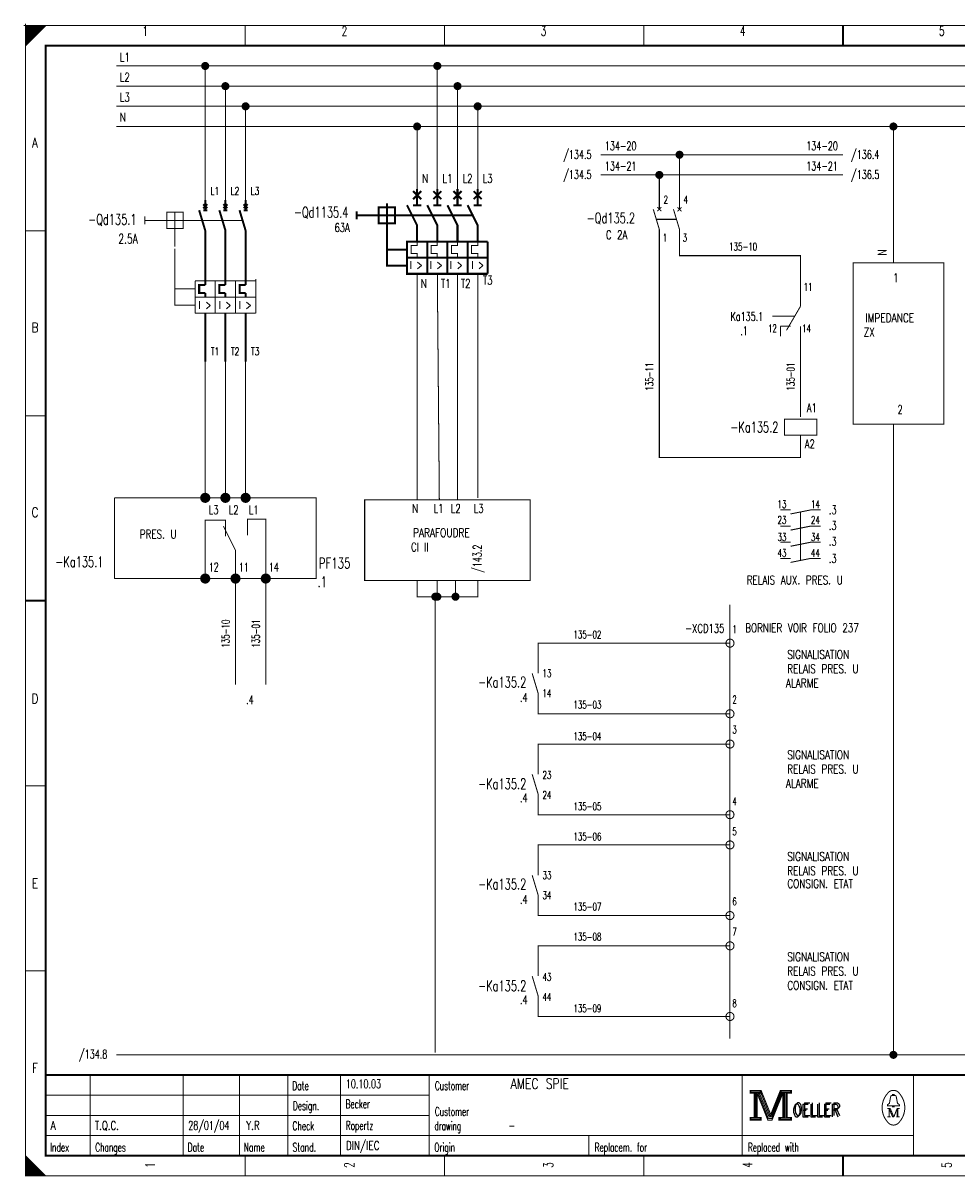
# Model space of a CAD drawing. Extents: x -1 to 409, y 0 to 286.
# Tile 1 of 2: x -1 to 231, y 0 to 286. Entities that reach past the tile are written whole.
import ezdxf
from ezdxf.enums import TextEntityAlignment as Align

# ---------------------------------------------------------------- set-up
doc = ezdxf.new("R2010")
doc.units = 0
doc.header["$MEASUREMENT"] = 0
doc.linetypes.add('GESTRICHELT', pattern=[3.75, 3, -0.75])
doc.linetypes.add('STRICH-PUNKT', pattern=[4.7, 3, -0.75, 0.2, -0.75])
doc.layers.get('0').update_dxf_attribs({"color": 9, "linetype": 'CONTINUOUS'})
doc.styles.get("Standard").update_dxf_attribs({"font": 'TXT', "bigfont": 'TXT'})

# ---------------------------------------------------------------- blocks, each defined once
blk = doc.blocks.new('BCIRCLE_FILLED')
at = {"color": 0, "linetype": 'Continuous', "const_width": 1, "flags": 128}
blk.add_lwpolyline([(0.5, 0, 1), (-0.5, 0, 1)], format="xyb", close=True, dxfattribs=at)

msp = doc.modelspace()

# ---------------------------------------------------------------- linework, layer by layer
at = {"color": 7}
for points, const_width in [([(-0.5, 285), (0.5, 285)], 0.25), ([(-0.5, 285), (0.5, 285)], 0.25), ([(-0.5, 285), (0.5, 285)], 0.25), ([(-0.5, 285), (0.5, 285)], 0.25), ([(-0.5, 285), (0.5, 285)], 0.25), ([(-0.5, 285), (0.5, 285)], 0.25), ([(-0.5, 285), (0.5, 285)], 0.25), ([(-0.5, 285), (0.5, 285)], 0.25), ([(-0.5, 285), (0.5, 285)], 0.25), ([(-0.5, 285), (0.5, 285)], 0.25), ([(-0.5, 285), (0.5, 285)], 0.25), ([(-0.5, 285), (0.5, 285)], 0.25), ([(-0.5, 285), (0.5, 285)], 0.25), ([(-0.5, 285), (0.5, 285)], 0.25), ([(0, 285.5), (0, 284.5)], 0.25), ([(0, 285.5), (0, 284.5)], 0.25), ([(0, 285.5), (0, 284.5)], 0.25), ([(0, 285.5), (0, 284.5)], 0.25), ([(0, 285.5), (0, 284.5)], 0.25), ([(0, 285.5), (0, 284.5)], 0.25), ([(0, 285.5), (0, 284.5)], 0.25), ([(0, 285.5), (0, 284.5)], 0.25), ([(0, 285.5), (0, 284.5)], 0.25), ([(0, 285.5), (0, 284.5)], 0.25), ([(0, 285.5), (0, 284.5)], 0.25), ([(0, 285.5), (0, 284.5)], 0.25), ([(0, 285.5), (0, 284.5)], 0.25), ([(0, 285.5), (0, 284.5)], 0.25), ([(54.375, 285), (54.375, 280)], 0.25), ([(103.75, 285), (103.75, 280)], 0.25), ([(153.125, 285), (153.125, 280)], 0.25), ([(202.5, 280), (202.5, 285)], 0.5), ([(202.5, 285), (202.5, 280)], 0.25), ([(96, 244), (98, 242)], 0.5), ([(98, 244), (96, 242)], 0.5), ([(97, 244.5), (97, 240.5)], 0.5), ([(103, 244), (101, 242)], 0.5), ([(101, 244), (103, 242)], 0.5), ([(102, 244.5), (102, 240.5)], 0.5), ([(108, 244), (106, 242)], 0.5), ([(106, 244), (108, 242)], 0.5), ([(107, 244.5), (107, 240.5)], 0.5), ([(113, 244), (111, 242)], 0.5), ([(111, 244), (113, 242)], 0.5), ([(112, 244.5), (112, 240.5)], 0.5), ([(45, 240.75), (44, 239.75)], 0.5), ([(44, 240.75), (45, 239.75)], 0.5), ([(44.5, 241.75), (44.5, 239.25)], 0.5), ([(50, 240.75), (49, 239.75)], 0.5), ([(49, 240.75), (50, 239.75)], 0.5), ([(49.5, 239.25), (49.5, 241.75)], 0.5), ([(55, 240.75), (54, 239.75)], 0.5), ([(54, 240.75), (55, 239.75)], 0.5), ([(54.5, 241.75), (54.5, 239.25)], 0.5), ([(89.5, 241), (89.5, 236)], 0.5), ([(96, 240.5), (98, 240.5)], 0.5), ([(101, 240.5), (103, 240.5)], 0.5), ([(106, 240.5), (108, 240.5)], 0.5), ([(111, 240.5), (113, 240.5)], 0.5), ([(29.5, 237.75), (29.5, 235.75)], 0.25), ([(37, 238.75), (37, 234.75)], 0.25), ([(43, 239.25), (44.5, 234.25)], 0.5), ([(44, 239.25), (45, 239.25)], 0.5), ([(48, 239.25), (49.5, 234.25)], 0.5), ([(49, 239.25), (50, 239.25)], 0.5), ([(53, 239.25), (54.5, 234.25)], 0.5), ([(54, 239.25), (55, 239.25)], 0.5), ([(82, 239), (82, 237)], 0.5), ([(87.5, 238), (91.5, 238)], 0.5), ([(155.5, 239.5), (157, 234.5)], 0.25), ([(157.5, 240), (156.5, 239)], 0.25), ([(156.5, 240), (157.5, 239)], 0.25), ([(160.5, 239.5), (162, 234.5)], 0.25), ([(162.5, 240), (161.5, 239)], 0.25), ([(161.5, 240), (162.5, 239)], 0.25), ([(35, 236.75), (39, 236.75)], 0.25), ([(44.5, 234.25), (44.5, 220.75)], 0.5), ([(49.5, 234.25), (49.5, 220.75)], 0.5), ([(54.5, 234.25), (54.5, 220.75)], 0.5), ([(0, 234.167), (5, 234.167)], 0.25), ([(99.5, 231.5), (99.5, 223.5)], 0.5), ([(104.5, 231.5), (104.5, 223.5)], 0.5), ([(109.5, 231.5), (109.5, 223.5)], 0.5), ([(109.5, 231.5), (114.5, 231.5)], 0.5), ([(114.5, 231.5), (114.5, 223.5)], 0.5), ([(94.5, 227.5), (109.5, 227.5)], 0.5), ([(109.5, 227.5), (114.5, 227.5)], 0.5), ([(97, 223.5), (97, 167.5)], 0.25), ([(102, 223.5), (102.5, 167.5)], 0.25), ([(107, 223.5), (107, 167.5)], 0.25), ([(114.5, 223.5), (109.5, 223.5)], 0.5), ([(112, 223.5), (112, 168)], 0.25), ([(42, 221.75), (42, 213.75)], 0.25), ([(57, 221.75), (42, 221.75)], 0.25), ([(47, 221.75), (47, 213.75)], 0.25), ([(52, 221.75), (52, 213.75)], 0.25), ([(57, 222.25), (57, 221.25)], 0.25), ([(57, 221.75), (57, 213.75)], 0.25), ([(42, 217.75), (57, 217.75)], 0.25), ([(44.5, 218.75), (44.5, 217.75)], 0.5), ([(49.5, 217.75), (49.5, 218.75)], 0.5), ([(54.5, 218.75), (54.5, 217.75)], 0.5), ([(192, 218), (192, 215.5)], 0.25), ([(192, 215.5), (188.5, 209.5)], 0.25), ([(42, 213.75), (57, 213.75)], 0.25), ([(44.5, 213.75), (44.5, 201.75)], 0.5), ([(49.5, 213.75), (49.5, 201.75)], 0.5), ([(54.5, 213.75), (54.5, 201.75)], 0.5), ([(187, 208), (187, 210.5)], 0.25), ([(187, 210.5), (189.5, 210.5)], 0.25), ([(192, 208), (192, 210.5)], 0.25), ([(0, 188.334), (5, 188.334)], 0.25), ([(22, 168), (22, 148)], 0.25), ([(187, 165), (189.5, 165)], 0.25), ([(49.5, 160), (49, 161)], 0.25), ([(49.5, 160), (49.5, 158.5)], 0.25), ([(187, 161), (189.5, 161)], 0.25), ([(187, 157), (189.5, 157)], 0.25), ([(187, 153), (189.5, 153)], 0.25), ([(5, 142.5), (0, 142.5)], 0.5), ([(0, 142.5), (5, 142.5)], 0.25), ([(0, 96.667), (5, 96.667)], 0.25), ([(0, 50.834), (5, 50.834)], 0.25), ([(125.5, 49.5), (127, 44.5)], 0.25), ([(400, 25), (5, 25)], 0.5), ([(16, 5), (16, 25)], 0.25), ([(39, 5), (39, 25)], 0.25), ([(53, 5), (53, 25)], 0.25), ([(65, 25), (65, 5)], 0.25), ([(78, 25), (78, 5)], 0.25), ([(100, 25), (100, 5)], 0.25), ([(177.5, 25), (177.5, 5)], 0.25), ([(220, 25), (220, 5)], 0.25), ([(5, 20), (100, 20)], 0.25), ([(181.5, 20.5), (184, 14.2)], 0.25), ([(184.7, 14.9), (187, 20.6)], 0.25), ([(214.6, 19.9), (215.5, 19.9)], 0.25), ([(5, 15), (100, 15)], 0.25), ([(184, 14.2), (184.6, 14.2)], 0.25), ([(213.5, 16.7), (214.2, 16.7)], 0.25), ([(213.9, 14.6), (214.3, 14.6)], 0.25), ([(214.2, 16.7), (215.1, 14.6)], 0.25), ([(215.1, 14.6), (215.9, 16.7)], 0.25), ([(216.5, 14.6), (215.7, 14.6)], 0.25), ([(215.9, 14.6), (215.9, 16.7)], 0.25), ([(215.9, 16.7), (216.5, 16.7)], 0.25), ([(216.1, 16.7), (216.1, 14.6)], 0.25), ([(5, 10), (220, 10)], 0.25), ([(139.5, 10), (139.5, 5)], 0.25), ([(54.375, 0), (54.375, 5)], 0.25), ([(103.75, 0), (103.75, 5)], 0.25), ([(153.125, 0), (153.125, 5)], 0.25), ([(202.5, 5), (202.5, 0)], 0.5), ([(202.5, 0), (202.5, 5)], 0.25), ([(4.75, 0), (4.75, 0.25)], 0.25)]:
    msp.add_lwpolyline(points, dxfattribs=dict(at, const_width=const_width))
at = {"color": 7, "flags": 128}
for points, const_width in [([(0, 142.5), (0, 285), (405, 285), (405, 0), (0, 0), (0, 142.5)], 0.25), ([(0, 285), (5, 285), (0, 280), (0, 285)], 0.25), ([(0.25, 285), (0.25, 280.25), (0.5, 280.5), (0.5, 285), (0.75, 285), (0.75, 280.75), (1, 281), (1, 285), (1.25, 285), (1.25, 281.25), (1.5, 281.5), (1.5, 285), (1.75, 285), (1.75, 281.75), (2, 282)], 0.25), ([(2, 282), (2, 285), (2.25, 285), (2.25, 282.25), (2.5, 282.5), (2.5, 285), (2.75, 285), (2.75, 282.75), (3, 283), (3, 285), (3.25, 285), (3.25, 283.25), (3.5, 283.5), (3.5, 285), (3.75, 285)], 0.25), ([(3.75, 285), (3.75, 283.75), (4, 284), (4, 285), (4.25, 285), (4.25, 284.25), (4.5, 284.5), (4.5, 285), (4.75, 285), (4.75, 284.75)], 0.25), ([(355, 275), (22.5, 275)], 0.25), ([(44.5, 241.75), (44.5, 275)], 0.25), ([(102, 244.5), (102, 275)], 0.25), ([(355, 270), (22.5, 270)], 0.25), ([(49.5, 241.75), (49.5, 270)], 0.25), ([(107, 244.5), (107, 270)], 0.25), ([(355, 265), (22.5, 265)], 0.25), ([(54.5, 241.75), (54.5, 265)], 0.25), ([(112, 244.5), (112, 265)], 0.25), ([(355, 260), (22.5, 260)], 0.25), ([(97, 244.5), (97, 260)], 0.25), ([(215, 226.25), (215, 260)], 0.25), ([(202.5, 253), (142.5, 253)], 0.25), ([(162, 253), (162, 239.5)], 0.25), ([(202.5, 248), (142.5, 248)], 0.25), ([(157, 248), (157, 239.5)], 0.25), ([(94.5, 240.5), (97, 235.5), (97, 231.5)], 0.5), ([(99.5, 240.5), (102, 235.5), (102, 231.5)], 0.5), ([(104.5, 240.5), (107, 235.5), (107, 231.5)], 0.5), ([(109.5, 240.5), (112, 235.5), (112, 231.5)], 0.5), ([(97, 235.5), (97, 230.5), (95.5, 230.5), (95.5, 228.5), (97, 228.5), (97, 227.5)], 0.25), ([(102, 235.5), (102, 230.5), (100.5, 230.5), (100.5, 228.5), (102, 228.5), (102, 227.5)], 0.25), ([(107, 235.5), (107, 230.5), (105.5, 230.5), (105.5, 228.5), (107, 228.5), (107, 227.5)], 0.25), ([(112, 235.5), (112, 230.5), (110.5, 230.5), (110.5, 228.5), (112, 228.5), (112, 227.5)], 0.25), ([(192, 183.5), (192, 178), (157, 178), (157, 234.5)], 0.25), ([(192, 218), (192, 228), (162, 228), (162, 234.5)], 0.25), ([(44.5, 220.75), (43, 220.75), (43, 218.75), (44.5, 218.75)], 0.5), ([(49.5, 220.75), (48, 220.75), (48, 218.75), (49.5, 218.75)], 0.5), ([(54.5, 220.75), (53, 220.75), (53, 218.75), (54.5, 218.75)], 0.5), ([(192, 208), (192, 188)], 0.25), ([(44.5, 168), (44.5, 201.75)], 0.25), ([(49.5, 168), (49.5, 201.75)], 0.25), ([(54.5, 168), (54.5, 201.75)], 0.25), ([(22, 168), (72, 168), (72, 148), (22, 148)], 0.25), ([(189.5, 164), (194.5, 165), (197, 165)], 0.25), ([(44.5, 148), (44.5, 162.5), (49.5, 162.5), (49.5, 160)], 0.25), ([(49.5, 160), (52, 155), (52, 149)], 0.25), ([(59.5, 149.25), (59.5, 162.75), (55, 162.75), (55, 158.75)], 0.25), ([(189.5, 160), (194.5, 161), (197, 161)], 0.25), ([(189.5, 156), (194.5, 157), (197, 157)], 0.25), ([(189.5, 152), (194.5, 153), (197, 153)], 0.25), ([(52, 121.75), (52, 148)], 0.25), ([(59.5, 121.75), (59.5, 148)], 0.25), ([(127, 49.5), (127, 57), (174.5, 57)], 0.25), ([(174.5, 39.5), (127, 39.5), (127, 44.5)], 0.25), ([(179.5, 21.2), (179.5, 20.5), (180.5, 20.5), (180.5, 14.5), (179.5, 14.5), (179.5, 13.8), (182.2, 13.8), (182.2, 14.5), (181.2, 14.5), (181.2, 20.5), (182.2, 20.5), (182.2, 21.2), (179.5, 21.2)], 0.25), ([(180.7, 20.7), (180.7, 14.3), (181, 14.3), (181, 20.7)], 0.25), ([(181.2, 20.5), (183.9, 13.8), (184.9, 13.8), (187.6, 20.5)], 0.25), ([(181.8, 20.5), (184.2, 14.6), (184.6, 14.6)], 0.25), ([(182.2, 21.2), (184.6, 15.2), (187, 21.2)], 0.25), ([(182.2, 20.5), (184.4, 14.9), (184.7, 14.9)], 0.25), ([(184.6, 14.2), (184.9, 14.2), (187.4, 20.5)], 0.25), ([(184.6, 14.6), (184.8, 14.6), (187.2, 20.5)], 0.25), ([(187.6, 20.5), (187.6, 14.5), (186.6, 14.5), (186.6, 13.8), (187.1, 13.8)], 0.25), ([(187, 21.2), (187, 20.5), (188, 20.5), (188, 14.5), (187, 14.5), (187, 13.8), (189.7, 13.8), (189.7, 14.5), (188.7, 14.5), (188.7, 20.5), (189.7, 20.5), (189.7, 21.2), (187, 21.2)], 0.25), ([(187.8, 20.7), (187.8, 14.3), (188.3, 14.3), (188.3, 20.7), (188.5, 20.7), (188.5, 14.3)], 0.25), ([(214.8, 19.9), (214.8, 20.2), (215.2, 20.2), (215.2, 19.9)], 0.25), ([(214.8, 17.4), (213.5, 17.4), (213.5, 17.6), (214, 18), (214.3, 19.6)], 0.25), ([(215.2, 17.4), (216.5, 17.4), (216.5, 17.6), (216, 18), (215.7, 19.6)], 0.25), ([(213.9, 16.7), (213.9, 14.6), (213.5, 14.6)], 0.25), ([(213.9, 16.7), (214.8, 14.6), (215.1, 14.6)], 0.25), ([(0, 5), (0, 0), (5, 0), (0, 5), (0.25, 4.75), (0.25, 0), (0.5, 0), (0.5, 4.5), (0.75, 4.25), (0.75, 0), (1, 0), (1, 4), (1.25, 3.75), (1.25, 0), (1.5, 0)], 0.25), ([(1.5, 0), (1.5, 3.5), (1.75, 3.25), (1.75, 0), (2, 0), (2, 3), (2.25, 2.75), (2.25, 0), (2.5, 0), (2.5, 2.5), (2.75, 2.25), (2.75, 0), (3, 0), (3, 2), (3.25, 1.75)], 0.25), ([(3.25, 1.75), (3.25, 0), (3.5, 0), (3.5, 1.5), (3.75, 1.25), (3.75, 0), (4, 0), (4, 1), (4.25, 0.75), (4.25, 0), (4.5, 0), (4.5, 0.5), (4.75, 0.25)], 0.25)]:
    msp.add_lwpolyline(points, dxfattribs=dict(at, const_width=const_width))
for points, const_width in [([(0, 285), (405, 285), (405, 0), (0, 0)], 0.25), ([(5, 280), (400, 280), (400, 5), (5, 5)], 0.5), ([(5, 280), (400, 280), (400, 5), (5, 5)], 0.25), ([(87.5, 236), (91.5, 236), (91.5, 240), (87.5, 240)], 0.5), ([(35, 234.75), (39, 234.75), (39, 238.75), (35, 238.75)], 0.25), ([(94.5, 223.5), (109.5, 223.5), (109.5, 231.5), (94.5, 231.5)], 0.5), ([(205, 226.25), (227.5, 226.25), (227.5, 186.25), (205, 186.25)], 0.25), ([(188, 183.5), (196, 183.5), (196, 187.5), (188, 187.5)], 0.25), ([(84, 167.5), (125, 167.5), (125, 147.5), (84, 147.5)], 0.25), ([(179.7, 21), (182, 21), (182, 20.7), (179.7, 20.7)], 0.25), ([(187.2, 21), (189.5, 21), (189.5, 20.7), (187.2, 20.7)], 0.25), ([(214.8, 17.4), (215.2, 17.4), (215.2, 17.1), (214.8, 17.1)], 0.25), ([(179.7, 14.3), (182, 14.3), (182, 14), (179.7, 14)], 0.25), ([(186.8, 14.3), (189.5, 14.3), (189.5, 14), (186.8, 14)], 0.25)]:
    msp.add_lwpolyline(points, close=True, dxfattribs=dict(at, const_width=const_width))
at = {"color": 7, "linetype": 'GESTRICHELT'}
for points, const_width in [([(82, 238), (87.5, 238)], 0.5), ([(91.5, 238), (106, 238)], 0.5), ([(105.5, 238), (111, 238)], 0.5), ([(29.5, 236.75), (35, 236.75)], 0.25), ([(37, 234.75), (37, 230.25)], 0.25), ([(39, 236.75), (53.5, 236.75)], 0.25), ([(156.25, 237), (161.25, 237)], 0.25), ([(89.5, 229.5), (94.5, 229.5)], 0.5), ([(42, 219.75), (37, 219.75)], 0.25), ([(190.5, 213), (185, 213)], 0.25), ([(192, 152.5), (192, 164.5)], 0.25)]:
    msp.add_lwpolyline(points, dxfattribs=dict(at, const_width=const_width))
at = {"color": 7, "linetype": 'GESTRICHELT', "flags": 128}
for points, const_width in [([(89.5, 236), (89.5, 225.5), (94.5, 225.5)], 0.5), ([(42, 215.75), (37, 215.75), (37, 229.75)], 0.25)]:
    msp.add_lwpolyline(points, dxfattribs=dict(at, const_width=const_width))
at = {"color": 7, "linetype": 'STRICH-PUNKT', "const_width": 0.25, "flags": 128}
for points in [[(215, 30), (215, 186.25)], [(112, 147.5), (112, 143.5), (97, 143.5), (97, 147.5)], [(102, 143.5), (102, 147.5)], [(106.5, 143.5), (106.5, 147.5)], [(101.5, 30.5), (101.5, 143.5)], [(367.5, 30), (22.5, 30)]]:
    msp.add_lwpolyline(points, dxfattribs=at)
at = {"color": 7, "flags": 128}
for points, const_width in [([(45.5, 168, 1), (43.5, 168, 1)], 0.5), ([(45, 168, 1), (44, 168, 1)], 0.5), ([(50.5, 168, 1), (48.5, 168, 1)], 0.5), ([(50, 168, 1), (49, 168, 1)], 0.5), ([(55.5, 168, 1), (53.5, 168, 1)], 0.5), ([(55, 168, 1), (54, 168, 1)], 0.5), ([(44.75, 168, 1), (44.25, 168, 1)], 0.5), ([(49.75, 168, 1), (49.25, 168, 1)], 0.5), ([(54.75, 168, 1), (54.25, 168, 1)], 0.5), ([(45.5, 148, 1), (43.5, 148, 1)], 0.5), ([(45, 148, 1), (44, 148, 1)], 0.5), ([(53, 148, 1), (51, 148, 1)], 0.5), ([(52.5, 148, 1), (51.5, 148, 1)], 0.5), ([(60.5, 148, 1), (58.5, 148, 1)], 0.5), ([(60, 148, 1), (59, 148, 1)], 0.5), ([(44.75, 148, 1), (44.25, 148, 1)], 0.5), ([(52.25, 148, 1), (51.75, 148, 1)], 0.5), ([(59.75, 148, 1), (59.25, 148, 1)], 0.5), ([(175.5, 107, 1), (173.5, 107, 1)], 0.25), ([(175.5, 89.5, 1), (173.5, 89.5, 1)], 0.25), ([(175.5, 57, 1), (173.5, 57, 1)], 0.25), ([(175.5, 39.5, 1), (173.5, 39.5, 1)], 0.25)]:
    msp.add_lwpolyline(points, format="xyb", close=True, dxfattribs=dict(at, const_width=const_width))
at = {"color": 7, "linetype": 'STRICH-PUNKT', "const_width": 0.25}
msp.add_lwpolyline([(174.5, 141.5), (174.5, 34)], dxfattribs=at)
at = {"color": 4, "const_width": 0.25, "flags": 128}
for points in [[(127, 124.5), (127, 132), (174.5, 132)], [(174.5, 114.5), (127, 114.5), (127, 119.5)]]:
    msp.add_lwpolyline(points, dxfattribs=at)
for points in [[(175.5, 132, 1), (173.5, 132, 1)], [(175.5, 114.5, 1), (173.5, 114.5, 1)]]:
    msp.add_lwpolyline(points, format="xyb", close=True, dxfattribs=at)
at = {"color": 4, "const_width": 0.25}
msp.add_lwpolyline([(125.5, 124.5), (127, 119.5)], dxfattribs=at)
at = {"color": 1, "const_width": 0.25, "flags": 128}
for points in [[(127, 99.5), (127, 107), (174.5, 107)], [(174.5, 89.5), (127, 89.5), (127, 94.5)]]:
    msp.add_lwpolyline(points, dxfattribs=at)
at = {"color": 1, "const_width": 0.25}
msp.add_lwpolyline([(125.5, 99.5), (127, 94.5)], dxfattribs=at)
at = {"color": 216, "const_width": 0.25, "flags": 128}
for points in [[(175.5, 82, 1), (173.5, 82, 1)], [(175.5, 64.5, 1), (173.5, 64.5, 1)]]:
    msp.add_lwpolyline(points, format="xyb", close=True, dxfattribs=at)
for points in [[(127, 74.5), (127, 82), (174.5, 82)], [(174.5, 64.5), (127, 64.5), (127, 69.5)]]:
    msp.add_lwpolyline(points, dxfattribs=at)
at = {"color": 216, "const_width": 0.25}
msp.add_lwpolyline([(125.5, 74.5), (127, 69.5)], dxfattribs=at)
at = {"color": 7, "const_width": 0.25, "flags": 128}
for points in [[(213.499601, 20.388348, 0.373815), (213.488, 13.425, 0.373815)], [(216.493359, 20.403602, 0.530775), (213.513, 20.413, 0.530775)], [(214.6, 19.9, 0.414214), (214.3, 19.6, 0.414214)], [(215.7, 19.6, 0.414214), (215.4, 19.9, 0.414214)], [(216.498075, 13.401685, 0.378582), (216.463, 20.438, 0.378582)], [(213.502705, 13.401803, 0.532213), (216.488, 13.388, 0.532213)]]:
    msp.add_lwpolyline(points, format="xyb", dxfattribs=at)

# ---------------------------------------------------------------- block references
at = {"color": 7}
for p in [(44.5, 275), (102, 275), (49.5, 270), (107, 270), (54.5, 265), (112, 265), (97, 260), (215, 260), (162, 253), (157, 248), (101.5, 143.5), (102, 143.5), (106.5, 143.5), (215, 30)]:
    msp.add_blockref('BCIRCLE_FILLED', p, dxfattribs=at)

# ---------------------------------------------------------------- texts
for s, height, width, p in [('1', 2.38125, 0.672, (29.654421, 284.858032)), ('2', 2.38125, 0.672, (78.988169, 284.858032)), ('3', 2.38125, 0.672, (128.321918, 284.858032)), ('4', 2.38125, 0.672, (177.655666, 284.858032)), ('5', 2.38125, 0.672, (226.989415, 284.858032)), ('A', 2.38125, 0.76, (2.325654, 257.174346)), ('2.5A', 2.38125, 0.7, (25.395392, 233.39477)), ('C 2A', 2.143125, 0.722, (146.42279, 234.246575)), ('I >', 1.905, 0.717333, (96.734122, 226.651308)), ('I >', 1.905, 0.717333, (101.702989, 226.651308)), ('I >', 1.905, 0.717333, (106.671856, 226.651308)), ('I >', 1.905, 0.717333, (111.995641, 226.651308)), ('B', 2.38125, 0.76, (2.325654, 211.389788)), ('.1', 2.143125, 0.684, (178.010585, 210.466999)), ('C', 2.38125, 0.76, (2.325654, 165.60523)), ('PRES. U', 2.143125, 0.741714, (32.848692, 160.068493)), ('-Ka135.1', 2.619375, 0.68, (13.328144, 153.466999)), ('D', 2.38125, 0.76, (2.325654, 119.465753)), ('.4', 2.143125, 0.684, (55.561552, 119.047796)), ('E', 2.38125, 0.76, (2.325654, 73.681196)), ('F', 2.38125, 0.76, (2.325654, 27.896638))]:
    msp.add_text(s, height=height, dxfattribs=dict(at, width=width)).set_placement(p, align=Align.TOP_CENTER)
for s, height, width, p in [('L1', 2.143125, 0.716, (23.365255, 278.256538)), ('L2', 2.143125, 0.716, (23.365255, 273.287671)), ('L3', 2.143125, 0.716, (23.365255, 268.318804)), ('N', 2.143125, 0.76, (23.340411, 263.349938)), ('134-20', 2.143125, 0.676, (143.514228, 256.251557)), ('/136.4', 2.143125, 0.68, (204.523039, 254.122042)), ('134-21', 2.143125, 0.676, (143.514228, 251.28269)), ('/136.5', 2.143125, 0.68, (204.523039, 249.153176)), ('1', 1.905, 0.672, (157.829888, 233.39477)), ('3', 1.905, 0.672, (162.798755, 233.39477)), ('1', 2.143125, 0.672, (214.971856, 223.599004)), ('N', 2.143125, 0.76, (97.873412, 222.179328)), ('T1', 2.143125, 0.716, (102.879545, 222.179328)), ('T2', 2.143125, 0.716, (107.848412, 222.179328)), ('I >', 1.905, 0.717333, (42.885803, 216.713574)), ('I >', 1.905, 0.717333, (47.85467, 216.713574)), ('I >', 1.905, 0.717333, (52.823537, 216.713574)), ('IMPEDANCE', 2.143125, 0.76, (208.052709, 213.66127)), ('ZX', 2.143125, 0.76, (207.593088, 210.11208)), ('2', 2.143125, 0.672, (216.036613, 190.946451)), ('A2', 2.143125, 0.716, (193.028985, 182.428394)), ('L3', 2.143125, 0.716, (45.370237, 166.102117)), ('L2', 2.143125, 0.716, (50.339103, 166.102117)), ('L1', 2.143125, 0.716, (55.30797, 166.102117)), ('N', 2.143125, 0.76, (95.743898, 166.457036)), ('L1', 2.143125, 0.716, (101.092528, 166.457036)), ('L2', 2.143125, 0.716, (105.351557, 166.457036)), ('L3', 2.143125, 0.716, (111.030262, 166.457036)), ('13', 1.905, 0.672, (186.273101, 167.379826)), ('.3', 2.143125, 0.684, (199.025342, 166.102117)), ('.3', 2.143125, 0.684, (199.025342, 166.102117)), ('23', 1.905, 0.672, (186.273101, 163.475716)), ('PARAFOUDRE', 2.143125, 0.76, (95.997665, 160.423412)), ('.3', 2.143125, 0.684, (199.025342, 162.198007)), ('.3', 2.143125, 0.684, (199.025342, 162.198007)), ('33', 1.905, 0.672, (186.273101, 159.216687)), ('.3', 2.143125, 0.684, (199.025342, 158.293898)), ('.3', 2.143125, 0.684, (199.025342, 158.293898)), ('Cl II', 2.143125, 0.7152, (95.488356, 156.874222)), ('43', 1.905, 0.672, (186.273101, 155.312578)), ('12', 2.143125, 0.672, (45.370237, 151.905355)), ('11', 2.143125, 0.672, (52.823537, 151.905355)), ('14', 2.143125, 0.672, (60.276837, 151.905355)), ('PF135', 2.619375, 0.7072, (72.629795, 153.11208)), ('.3', 2.143125, 0.684, (199.025342, 154.034869)), ('.3', 2.143125, 0.684, (199.025342, 154.034869)), ('RELAIS AUX. PRES. U', 2.143125, 0.743158, (178.64944, 148.711083)), ('.1', 2.619375, 0.684, (72.356507, 148.498132)), ('BORNIER VOIR FOLIO 237', 2.143125, 0.743158, (178.28408, 136.847082)), ('135-08', 1.905, 0.676, (135.693587, 60.194271)), ('SIGNALISATION', 2.143125, 0.76, (188.681227, 55.367372)), ('RELAIS PRES. U', 2.143125, 0.746286, (188.693649, 51.818182)), ('43', 1.905, 0.672, (128.066376, 50.256538)), ('CONSIGN. ETAT', 2.143125, 0.750154, (188.706071, 48.268991)), ('44', 1.905, 0.672, (128.066376, 45.287671)), ('135-09', 1.905, 0.676, (135.693587, 42.448319)), ('Date', 2.143125, 0.64, (66.054919, 23.424658)), ('Customer', 2.143125, 0.62, (101.403082, 23.424658)), ('Design.', 2.143125, 0.636571, (66.191563, 18.455791)), ('OELLER', 3.095625, 0.76, (189.964259, 17.745953)), ('OELLER', 3.095625, 0.76, (189.964259, 17.745953)), ('OELLER', 3.095625, 0.76, (190.319178, 18.100872)), ('Customer', 2.143125, 0.62, (101.403082, 17.036115)), ('Check', 2.143125, 0.632, (66.11703, 13.486924)), ('drawing', 2.143125, 0.6, (101.328549, 13.486924)), ('Index', 2.143125, 0.632, (6.086021, 8.163138)), ('Changes', 2.143125, 0.622857, (17.262422, 8.163138)), ('Date', 2.143125, 0.64, (40.145828, 8.163138)), ('Name', 2.143125, 0.64, (54.03736, 8.163138)), ('Stand.', 2.143125, 0.642667, (66.11703, 8.163138)), ('Origin', 2.143125, 0.626667, (101.266438, 8.163138)), ('Replacem. for', 2.143125, 0.627077, (140.973007, 8.163138)), ('Replaced with', 2.143125, 0.619692, (178.949346, 8.163138))]:
    msp.add_text(s, height=height, dxfattribs=dict(at, width=width)).set_placement(p, align=Align.TOP_LEFT)
for s, height, width, p in [('134-20', 2.143125, 0.676, (201.231164, 256.251557)), ('/134.5', 2.143125, 0.68, (140.211706, 254.122042)), ('/134.5', 2.143125, 0.68, (140.211706, 249.153176)), ('134-21', 2.143125, 0.676, (201.231164, 251.28269)), ('-Qd1135.4', 2.619375, 0.679111, (79.964197, 240.067248)), ('-Qd135.1', 2.619375, 0.68, (27.489415, 238.292653)), ('-Qd135.2', 2.619375, 0.68, (151.001245, 238.647572)), ('63A', 2.143125, 0.701333, (80.292497, 236.021171)), ('Ka135.1', 2.143125, 0.677714, (182.739882, 214.016189)), ('-Ka135.2', 2.619375, 0.68, (186.502024, 186.82939)), ('14', 1.905, 0.672, (196.750311, 167.379826)), ('24', 1.905, 0.672, (196.750311, 163.475716)), ('34', 1.905, 0.672, (196.750311, 159.216687)), ('44', 1.905, 0.672, (196.750311, 155.312578)), ('-Ka135.2', 2.619375, 0.68, (124.03627, 48.410959)), ('.4', 2.143125, 0.684, (124.36457, 44.719801)), ('.4', 2.143125, 0.684, (124.36457, 44.719801)), ('/134.8', 2.143125, 0.68, (20.249066, 31.232877))]:
    msp.add_text(s, height=height, dxfattribs=dict(at, width=width)).set_placement(p, align=Align.TOP_RIGHT)
for s, height, width, p in [('N', 2.143125, 0.76, (98.203487, 245.391034)), ('L1', 2.143125, 0.716, (103.307223, 245.391034)), ('L2', 2.143125, 0.716, (108.27609, 245.391034)), ('L3', 2.143125, 0.716, (113.244956, 245.391034)), ('L1', 1.905, 0.716, (45.810336, 242.509091)), ('L2', 1.905, 0.716, (50.779203, 242.509091)), ('L3', 1.905, 0.716, (55.74807, 242.509091)), ('2', 1.905, 0.672, (158.049938, 240.379577)), ('4', 1.905, 0.672, (163.018804, 240.379577)), ('135-10', 1.905, 0.676, (174.280937, 228.710505)), ('T3', 2.143125, 0.716, (113.312391, 220.191781)), ('11', 1.905, 0.672, (192.746824, 218.729514)), ('14', 1.905, 0.672, (192.391905, 208.436862)), ('T1', 1.905, 0.716, (45.877771, 202.758157)), ('T2', 1.905, 0.716, (50.846638, 202.758157)), ('T3', 1.905, 0.716, (55.815504, 202.758157)), ('A1', 2.143125, 0.716, (193.524097, 188.603985)), ('3', 1.905, 0.672, (175.086052, 109.059527)), ('4', 1.905, 0.672, (175.086052, 91.313574)), ('7', 1.905, 0.672, (175.086052, 59.01594)), ('8', 1.905, 0.672, (175.086052, 41.269988)), ('10.10.03', 2.143125, 0.678, (79.33599, 21.082192)), ('AMEC SPIE', 2.619375, 0.752889, (120.157005, 20.769863)), ('Becker', 2.143125, 0.626667, (79.273879, 16.113325)), ('A', 2.143125, 0.76, (6.212017, 10.789539)), ('T.Q.C.', 2.143125, 0.728, (17.163045, 10.789539)), ('28/01/04', 2.143125, 0.678, (40.294894, 10.789539)), ('Y.R', 2.143125, 0.738667, (54.665567, 10.789539)), ('Ropertz', 2.143125, 0.622857, (79.323568, 10.789539)), ('-', 2.143125, 0.696, (119.651245, 10.789539)), ('DIN/IEC', 2.143125, 0.750857, (79.348412, 5.820672))]:
    msp.add_text(s, height=height, dxfattribs=dict(at, width=width)).set_placement(p, align=Align.BOTTOM_LEFT)
for s, height, width, p in [('N', 2.143125, 0.76, (213.931943, 228.034979)), ('135-11', 1.905, 0.676, (156.060959, 194.54724)), ('135-01', 1.905, 0.676, (191.060959, 194.54724)), ('135-10', 1.905, 0.676, (51.060959, 130.865999)), ('135-01', 1.905, 0.676, (58.560959, 130.865999))]:
    msp.add_text(s, height=height, rotation=90, dxfattribs=dict(at, width=width)).set_placement(p, align=Align.BOTTOM_LEFT)
at = {"color": 7, "width": 0.672}
msp.add_text('12', height=1.905, dxfattribs=at).set_placement((186.10274, 208.436862), align=Align.BOTTOM_RIGHT)
at = {"color": 7, "width": 0.68}
msp.add_text('/143.2', height=2.143125, rotation=90, dxfattribs=at).set_placement((110.824408, 149.420922), align=Align.TOP_LEFT)
at = {"color": 4}
for s, height, width, p in [('135-02', 1.905, 0.676, (135.693587, 135.082192)), ('SIGNALISATION', 2.143125, 0.76, (188.681227, 130.255293)), ('RELAIS PRES. U', 2.143125, 0.746286, (188.693649, 126.706102)), ('13', 1.905, 0.672, (128.066376, 125.499377)), ('ALARME', 2.143125, 0.76, (188.345828, 123.156912)), ('14', 1.905, 0.672, (128.066376, 120.530511)), ('135-03', 1.905, 0.676, (135.693587, 117.691158))]:
    msp.add_text(s, height=height, dxfattribs=dict(at, width=width)).set_placement(p, align=Align.TOP_LEFT)
at = {"color": 4, "width": 0.713143}
msp.add_text('-XCD135', height=2.143125, dxfattribs=at).set_placement((173.112702, 133.946451), align=Align.BOTTOM_RIGHT)
at = {"color": 4, "width": 0.672}
for s, p in [('1', (175.086052, 133.903861)), ('2', (175.086052, 116.512827))]:
    msp.add_text(s, height=1.905, dxfattribs=at).set_placement(p, align=Align.BOTTOM_LEFT)
at = {"color": 4}
for s, height, width, p in [('-Ka135.2', 2.619375, 0.68, (124.03627, 123.653798)), ('.4', 2.143125, 0.684, (124.36457, 119.607721)), ('.4', 2.143125, 0.684, (124.36457, 119.607721))]:
    msp.add_text(s, height=height, dxfattribs=dict(at, width=width)).set_placement(p, align=Align.TOP_RIGHT)
at = {"color": 1}
for s, height, width, p in [('135-04', 1.905, 0.676, (135.693587, 109.882939)), ('SIGNALISATION', 2.143125, 0.76, (188.681227, 105.410959)), ('23', 1.905, 0.672, (128.066376, 100.300125)), ('RELAIS PRES. U', 2.143125, 0.746286, (188.693649, 101.861768)), ('ALARME', 2.143125, 0.76, (188.345828, 98.312578)), ('24', 1.905, 0.672, (128.066376, 95.331258)), ('135-05', 1.905, 0.676, (135.693587, 92.491905))]:
    msp.add_text(s, height=height, dxfattribs=dict(at, width=width)).set_placement(p, align=Align.TOP_LEFT)
for s, height, width, p in [('-Ka135.2', 2.619375, 0.68, (124.03627, 98.454545)), ('.4', 2.143125, 0.684, (124.36457, 94.763387)), ('.4', 2.143125, 0.684, (124.36457, 94.763387))]:
    msp.add_text(s, height=height, dxfattribs=dict(at, width=width)).set_placement(p, align=Align.TOP_RIGHT)
at = {"color": 216, "width": 0.672}
for s, p in [('5', (175.086052, 83.860274)), ('6', (175.086052, 66.46924))]:
    msp.add_text(s, height=1.905, dxfattribs=at).set_placement(p, align=Align.BOTTOM_LEFT)
at = {"color": 216}
for s, height, width, p in [('135-06', 1.905, 0.676, (135.693587, 85.038605)), ('SIGNALISATION', 2.143125, 0.76, (188.681227, 80.211706)), ('33', 1.905, 0.672, (128.066376, 75.455791)), ('RELAIS PRES. U', 2.143125, 0.746286, (188.693649, 76.662516)), ('CONSIGN. ETAT', 2.143125, 0.750154, (188.706071, 73.468244)), ('34', 1.905, 0.672, (128.066376, 70.486924)), ('135-07', 1.905, 0.676, (135.693587, 67.647572))]:
    msp.add_text(s, height=height, dxfattribs=dict(at, width=width)).set_placement(p, align=Align.TOP_LEFT)
for s, height, width, p in [('-Ka135.2', 2.619375, 0.68, (124.03627, 73.610212)), ('.4', 2.143125, 0.684, (124.36457, 69.564134)), ('.4', 2.143125, 0.684, (124.36457, 69.564134))]:
    msp.add_text(s, height=height, dxfattribs=dict(at, width=width)).set_placement(p, align=Align.TOP_RIGHT)
at = {"color": 7, "width": 0.672}
for s, p in [('1', (29.654421, 2.697385)), ('2', (78.988169, 2.697385)), ('3', (128.321918, 2.697385)), ('4', (177.655666, 2.697385)), ('5', (226.989415, 2.697385))]:
    msp.add_text(s, height=2.38125, rotation=90, dxfattribs=at).set_placement(p, align=Align.TOP_CENTER)

doc.saveas('drawing.dxf')
